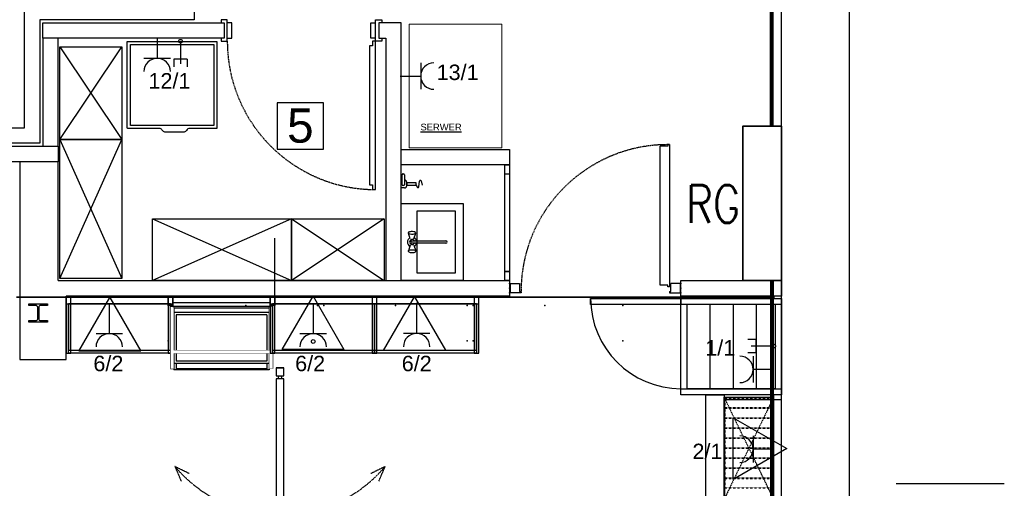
# Model space of a CAD drawing. Header units: millimetres. Extents: x -7934 to 14836, y -13910 to -10668.
# Tile 7 of 42: x -407 to 230, y -13285 to -12982. Entities that reach past the tile are written whole.
import ezdxf
from ezdxf.enums import TextEntityAlignment as Align

# ---------------------------------------------------------------- set-up
doc = ezdxf.new("R2010")
doc.units = ezdxf.units.MM
doc.set_wipeout_variables(frame=1)
doc.linetypes.add('DASH', pattern=[0.75, 0.5, -0.25])
doc.linetypes.add('DASHED', pattern=[0.75, 0.5, -0.25])
doc.layers.add('A_Podkład', color=253, linetype='Continuous', transparency=0.4)
doc.layers.add('INSTAL', color=50, linetype='Continuous')
doc.layers.add('INSTAL DLP', color=70, linetype='Continuous', lineweight=70)
doc.layers.add('Instalacje elektryczne', color=1, linetype='Continuous', lineweight=35)
doc.styles.add('Arial', font='arial.ttf', dxfattribs={"height": 25})
doc.styles.add('gen', font='txt')
doc.styles.get("Standard").update_dxf_attribs({"font": 'arial.ttf'})

# ---------------------------------------------------------------- blocks, each defined once
blk = doc.blocks.new('podkład')
at = {"layer": 'A_Podkład', "linetype": 'Continuous', "lineweight": 0}
for p, q in [((619, -594), (619, -514)), ((619, -514), (679, -514)), ((679, -514), (679, -594)), ((679, -594), (619, -594))]:
    blk.add_line(p, q, dxfattribs=at)
at = {"layer": 'A_Podkład'}
for p, q in [((393, -588.58), (433, -528.58)), ((393, -528.58), (433, -588.58)), ((563.69, -564.76), (533.69, -564.76)), ((533.69, -564.76), (533.69, -594.76)), ((563.69, -594.76), (563.69, -564.76)), ((393, -678.58), (433, -588.58)), ((393, -588.58), (433, -678.58)), ((786.5, -591.93), (786.5, -592.93)), ((787.5, -591.93), (786.5, -591.93)), ((787.5, -591.93), (787.5, -683.93)), ((533.69, -594.76), (563.69, -594.76)), ((781.5, -682.93), (781.5, -592.93)), ((786.5, -592.93), (781.5, -592.93)), ((681, -611), (681, -605)), ((681, -605), (684, -605)), ((684, -605), (684, -680)), ((614.5, -617.92), (614.5, -611.38)), ((615, -610.88), (615.5, -610.88)), ((616, -611.38), (616, -617.92)), ((684, -611), (681, -611)), ((681, -674), (681, -611)), ((614, -619.92), (614, -614.92)), ((614, -614.92), (614.5, -614.92)), ((617.5, -618.42), (617.5, -616.42)), ((617.5, -616.42), (623.5, -616.42)), ((617.5, -616.42), (617.5, -618.42)), ((623.5, -616.42), (623.5, -618.42)), ((623.5, -617.42), (624.33, -619.43)), ((625.28, -619.31), (625.83, -615.48)), ((626.81, -615.41), (627.57, -618.16)), ((616, -619.92), (614, -619.92)), ((615.5, -618.42), (615, -618.42)), ((623.5, -618.42), (617.5, -618.42)), ((614, -680), (614, -630)), ((614, -630), (654, -630)), ((654, -630), (654, -680)), ((649, -635), (624, -635)), ((624, -635), (624, -675)), ((649, -675), (649, -635)), ((453, -640), (543, -680)), ((543, -640), (453, -680)), ((543, -640), (603, -680)), ((603, -640), (543, -680)), ((618.6, -649.24), (618.74, -648.96)), ((618.74, -649.52), (618.6, -649.24)), ((619.79, -652.99), (618.6, -649.24)), ((618.74, -648.96), (619.12, -648.44)), ((619.16, -649.77), (618.74, -649.52)), ((619.12, -648.44), (619.46, -648.24)), ((619.8, -649.95), (619.16, -649.77)), ((619.46, -648.24), (620, -648.09)), ((620.58, -650.05), (619.8, -649.95)), ((620, -648.09), (620.65, -648)), ((620.65, -648), (621.34, -648)), ((621.34, -648), (622, -648.09)), ((622.2, -649.95), (621.41, -650.05)), ((622, -648.09), (622.53, -648.24)), ((622.2, -652.99), (623.4, -649.24)), ((622.83, -649.77), (622.2, -649.95)), ((622.53, -648.24), (622.88, -648.44)), ((623.25, -649.52), (622.83, -649.77)), ((623.25, -648.96), (622.88, -648.44)), ((623.25, -648.96), (623.4, -649.24)), ((623.4, -649.24), (623.25, -649.52)), ((532.16, -690), (532.16, -652.59)), ((621.41, -650.05), (620.58, -650.05)), ((620.86, -654.21), (642.88, -654.21)), ((642.88, -655.79), (620.86, -655.79)), ((619.79, -657.01), (618.6, -660.76)), ((618.6, -660.76), (618.74, -660.48)), ((618.74, -661.04), (618.6, -660.76)), ((618.74, -660.48), (619.16, -660.23)), ((618.74, -661.04), (619.12, -661.56)), ((619.46, -661.76), (619.12, -661.56)), ((619.16, -660.23), (619.8, -660.05)), ((620, -661.91), (619.46, -661.76)), ((619.8, -660.05), (620.58, -659.95)), ((620.65, -662), (620, -661.91)), ((620.58, -659.95), (621.41, -659.95)), ((621.34, -662), (620.65, -662)), ((622, -661.91), (621.34, -662)), ((621.41, -659.95), (622.2, -660.05)), ((622.53, -661.76), (622, -661.91)), ((622.2, -657.01), (623.4, -660.76)), ((622.2, -660.05), (622.83, -660.23)), ((622.88, -661.56), (622.53, -661.76)), ((622.83, -660.23), (623.25, -660.48)), ((623.25, -661.04), (622.88, -661.56)), ((623.25, -660.48), (623.4, -660.76)), ((623.4, -660.76), (623.25, -661.04)), ((624, -675), (649, -675)), ((681, -680), (681, -674)), ((681, -674), (684, -674)), ((684, -674), (681, -674)), ((654, -680), (614, -680)), ((684, -680), (681, -680)), ((684.5, -681.93), (684.5, -687.93)), ((684.5, -681.93), (690.5, -681.93)), ((691.5, -687.93), (684.5, -687.93)), ((690.5, -681.93), (690.5, -686.93)), ((690.5, -686.93), (691.5, -686.93)), ((691.5, -686.93), (691.5, -687.93)), ((786.5, -682.93), (781.5, -682.93)), ((786.5, -683.93), (786.5, -682.93)), ((787.5, -683.93), (786.5, -683.93)), ((787.5, -686.93), (787.5, -687.93)), ((787.5, -686.93), (788.5, -686.93)), ((787.5, -687.93), (794.5, -687.93)), ((794.5, -681.93), (788.5, -681.93)), ((788.5, -686.93), (788.5, -681.93)), ((794.5, -681.93), (794.5, -687.93)), ((595.16, -690), (595.16, -727)), ((598.16, -690), (595.16, -690)), ((595.16, -690), (595.16, -695)), ((598.16, -727), (598.16, -690)), ((373, -695), (385, -695)), ((373, -696.1), (373, -695)), ((377.47, -696.1), (373, -696.1)), ((378.67, -704.7), (378.67, -697.3)), ((379.32, -697.3), (379.32, -704.7)), ((385, -696.1), (380.52, -696.1)), ((385, -695), (385, -696.1)), ((528.46, -697.8), (466.86, -697.8)), ((466.86, -697.8), (466.86, -737.67)), ((528.46, -700.62), (466.86, -700.62)), ((466.86, -700.62), (466.86, -733.7)), ((528.46, -697.8), (528.46, -737.67)), ((528.46, -700.62), (528.46, -733.7)), ((595.16, -695), (598.16, -695)), ((814, -750), (814, -695.5)), ((829, -750), (829, -695.5)), ((844, -750), (844, -695.5)), ((373, -707), (373, -705.9)), ((373, -705.9), (377.47, -705.9)), ((385, -707), (373, -707)), ((380.52, -705.9), (385, -705.9)), ((385, -705.9), (385, -707)), ((526.96, -702.12), (468.36, -702.12)), ((468.36, -702.12), (468.36, -732.2)), ((526.96, -702.12), (526.96, -732.2)), ((526.96, -732.2), (468.36, -732.2)), ((595.16, -727), (598.16, -727)), ((528.46, -733.7), (466.86, -733.7)), ((528.46, -737.67), (466.86, -737.67)), ((811, -821.5), (811, -754)), ((811, -754), (823, -754))]:
    blk.add_line(p, q, dxfattribs=at)
for points in [[(449, -1244), (904, -1244), (904, 0), (0, 0), (0, -1244), (252, -1244)], [(380, -381), (380, -421), (370, -421), (370, -381), (270, -381), (270, -581), (370, -581), (370, -481), (380, -481), (380, -501), (470, -501), (470, -491), (480, -491), (480, -511), (380, -511), (380, -591), (260, -591), (260, -371), (480, -371), (480, -431), (470, -431), (470, -381), (380, -381), (380, -419.9)], [(497.37, -513), (499.37, -513), (499.37, -523), (497.37, -523), (497.37, -525), (501.37, -525), (501.37, -523), (501.37, -511), (497.37, -511), (497.37, -513)], [(501.37, -523), (504.37, -523), (504.37, -513), (501.37, -513)], [(597.37, -523), (594.37, -523), (594.37, -513), (597.37, -513)], [(601.37, -513), (599.37, -513), (599.37, -523), (601.37, -523), (601.37, -525), (597.37, -525), (597.37, -523), (597.37, -511), (601.37, -511), (601.37, -513)], [(392, -680), (392, -603), (367, -603), (367, -731), (392, -731)], [(392, -680), (684, -680), (684, -690), (397.17, -690)], [(392, -731), (397.17, -731), (397.17, -690)], [(397.16, -690), (397.16, -727), (400.16, -727), (400.16, -690), (397.16, -690), (397.16, -695), (400.16, -695)], [(795, -754), (795, -691.5)], [(795, -691.5), (860, -691.5)], [(860, -691.5), (860, -754)], [(398.66, -695), (464.66, -695), (464.66, -727), (398.66, -727), (398.66, -695)], [(398.66, -695), (464.66, -695), (464.66, -727), (398.66, -727), (398.66, -695)], [(596.66, -695), (662.66, -695), (662.66, -727), (596.66, -727), (596.66, -695)], [(596.66, -695), (662.66, -695), (662.66, -727), (596.66, -727), (596.66, -695)], [(860, -695.5), (795, -695.5)], [(799, -750), (799, -695.5)], [(856, -695.5), (856, -750)], [(795, -750), (860, -750)], [(856, -750), (799, -750)], [(860, -754), (795, -754)], [(860, -754), (823, -754), (823, -757), (860, -757), (860, -754), (855, -754), (855, -757)], [(855, -755.5), (855, -821.5), (823, -821.5), (823, -755.5), (855, -755.5)]]:
    blk.add_lwpolyline(points, dxfattribs=at)
for points in [[(44, -1229), (860, -1229), (860, -44), (44, -44)], [(499.37, -523), (382, -523), (382, -513), (499.37, -513)], [(604, -680), (614, -680), (614, -513), (599.37, -513), (599.37, -523), (604, -523)], [(382, -593), (392, -593), (392, -523), (382, -523)], [(438.66, -527.06), (492.66, -527.06), (492.66, -579.56), (438.66, -579.56)], [(595.37, -525), (595.37, -528), (593.37, -528), (593.37, -618), (595.37, -618), (595.37, -621), (597.37, -621), (597.37, -525)], [(210, -593), (392, -593), (392, -603), (210, -603)], [(684, -605), (614, -605), (614, -595), (684, -595)], [(860, -690), (795, -690), (795, -680), (860, -680)], [(463.16, -690), (463.16, -727), (466.16, -727), (466.16, -690), (463.16, -690)], [(466.16, -690), (463.16, -690), (463.16, -695), (466.16, -695)], [(463.16, -690), (463.16, -727), (466.16, -727), (466.16, -690), (463.16, -690)], [(466.16, -690), (466.16, -696), (463.16, -696), (463.16, -690)], [(529.16, -690), (529.16, -727), (532.16, -727), (532.16, -690), (529.16, -690)], [(532.16, -690), (532.16, -696), (529.16, -696), (529.16, -690)], [(595.16, -690), (595.16, -727), (598.16, -727), (598.16, -690), (595.16, -690)], [(598.16, -690), (595.16, -690), (595.16, -695), (598.16, -695)], [(661.16, -690), (661.16, -727), (664.16, -727), (664.16, -690), (661.16, -690)], [(664.16, -690), (661.16, -690), (661.16, -695), (664.16, -695)], [(795, -691.5), (795, -695.5), (736.5, -695.5), (736.5, -691.5)], [(464.66, -695), (398.66, -695), (398.66, -725), (464.66, -725)], [(464.66, -697.01), (464.66, -737), (466.66, -737), (466.66, -697.01)], [(530.66, -697.01), (530.66, -737), (528.66, -737), (528.66, -697.01)], [(662.66, -695), (596.66, -695), (596.66, -725), (662.66, -725)], [(538, -736.57), (538, -736.57), (533, -736.57), (533, -736.57)], [(823, -755.5), (823, -821.5), (823.5, -821.5), (823.5, -755.5)]]:
    blk.add_lwpolyline(points, close=True, dxfattribs=at)
at = {"layer": 'A_Podkład', "flags": 128}
for points in [[(393, -588.58), (393, -528.58), (433, -528.58), (433, -588.58)], [(393, -678.58), (393, -588.58), (433, -588.58), (433, -678.58)], [(453, -640), (543, -640), (543, -680), (453, -680)], [(543, -640), (603, -640), (603, -680), (543, -680)]]:
    blk.add_lwpolyline(points, close=True, dxfattribs=at)
at = {"layer": 'A_Podkład'}
for points in [[(436.66, -525.06), (494.66, -525.06), (494.66, -581.06, -0.414214), (494.16, -581.56), (476.37, -581.56, 0.289122), (475.46, -582.13, -0.300084), (472.57, -583.87), (461.76, -583.87, -0.278224), (458.86, -582.13, 0.267387), (457.96, -581.56), (437.16, -581.56, -0.414214), (436.66, -581.06)], [(533, -832), (538, -832), (538, -743.57), (535.5, -743.57, -1), (535.5, -741.57), (538, -741.57), (538, -736.57), (533, -736.57), (533, -741.57), (535.5, -741.57, -1), (535.5, -743.57), (533, -743.57), (533, -832)]]:
    blk.add_lwpolyline(points, format="xyb", close=True, dxfattribs=at)
at = {"layer": 'A_Podkład', "linetype": 'DASHED', "ltscale": 0.002}
for points in [[(855, -755.5), (823, -821.5)], [(855, -821.5), (823, -755.5)]]:
    blk.add_lwpolyline(points, dxfattribs=at)
at = {"layer": 'A_Podkład', "linetype": 'DASHED', "ltscale": 0.003}
for points in [[(855, -756.25), (823.5, -756.25), (823.5, -762.25), (855, -762.25), (855, -756.25)], [(855, -762.75), (823.5, -762.75), (823.5, -768.75), (855, -768.75), (855, -762.75)], [(855, -769.25), (823.5, -769.25), (823.5, -775.25), (855, -775.25), (855, -769.25)], [(855, -775.75), (823.5, -775.75), (823.5, -781.75), (855, -781.75), (855, -775.75)], [(855, -782.25), (823.5, -782.25), (823.5, -788.25), (855, -788.25), (855, -782.25)], [(855, -788.75), (823.5, -788.75), (823.5, -794.75), (855, -794.75), (855, -788.75)], [(855, -795.25), (823.5, -795.25), (823.5, -801.25), (855, -801.25), (855, -795.25)], [(855, -801.75), (823.5, -801.75), (823.5, -807.75), (855, -807.75), (855, -801.75)], [(855, -808.25), (823.5, -808.25), (823.5, -814.25), (855, -814.25), (855, -808.25)]]:
    blk.add_lwpolyline(points, dxfattribs=at)
at = {"layer": 'A_Podkład', "linetype": 'DASHED', "ltscale": 0.5}
for points in [[(476.68, -804.92), (467.49, -800.42), (471.5, -809.84)], [(599.49, -809.84), (603.5, -800.42), (594.31, -804.92)]]:
    blk.add_lwpolyline(points, dxfattribs=at)
at = {"layer": 'A_Podkład', "linetype": 'DASHED'}
for centre, radius, start, end in [((597.37, -525), 96, 180, 270), ((786.5, -686.93), 95, 90, 180)]:
    blk.add_arc(centre, radius, start, end, dxfattribs=at)
at = {"layer": 'A_Podkład'}
for centre, radius, start, end in [((615, -611.38), 0.5, 90, 180), ((615.5, -611.38), 0.5, 0, 90), ((615, -617.92), 0.5, 180, 270), ((615.5, -617.92), 0.5, 270, 0), ((616, -616.42), 1.5, 0, 90), ((626.33, -615.55), 0.5, 15.44245, 171.87251), ((616, -618.42), 1.5, 270, 0), ((624.79, -619.24), 0.5, 202.4426, 351.87251), ((621, -655), 3, 117.97653, 242.02347), ((621, -655), 1.68, 28.05488, 331.94512), ((621, -655), 0.8, 100, 260), ((621, -655), 3, 15.22531, 62.02347), ((621, -655), 3, 297.97653, 344.77469), ((642.88, -655), 0.788, 270, 90), ((795, -691.5), 58.5, 180, 270), ((377.47, -697.3), 1.2, 0, 90), ((380.52, -697.3), 1.2, 90, 180), ((377.47, -704.7), 1.2, 270, 0), ((380.52, -704.7), 1.2, 180, 270)]:
    blk.add_arc(centre, radius, start, end, dxfattribs=at)
at = {"layer": 'A_Podkład', "linetype": 'DASHED', "ltscale": 0.5}
blk.add_arc((535.5, -743), 89, 220.17587, 319.82413, dxfattribs=at)
at = {"layer": 'A_Podkład'}
for p in [(684, -681.93), (684, -684.93), (684, -687.93), (795, -681.93), (795, -684.93), (795, -687.93), (513.46, -696), (559.84, -696), (563.84, -696), (610.21, -696), (656.59, -696), (660.59, -696), (706.96, -696), (757.34, -696), (656.59, -719), (660.59, -719), (757.34, -719)]:
    blk.add_point(p, dxfattribs=at)
at = {"layer": 'A_Podkład', "linetype": 'Continuous', "style": 'Arial'}
blk.add_text('5', height=22.13, dxfattribs=at).set_placement((540.05, -590.65))
at = {"layer": 'A_Podkład', "color": 10, "linetype": 'Continuous'}
blk.add_text('%%USERWER', height=4.347, dxfattribs=at).set_placement((626.4, -582.72))
for points in [[(466.66, -697.01), (466.66, -737), (464.66, -737), (464.66, -697.01)], [(530.66, -697.01), (530.66, -737), (528.66, -737), (528.66, -697.01)]]:
    blk.add_wipeout(points).dxf.layer = 'A_Podkład'
at = {"layer": 'A_Podkład'}
for p, q in [((529.16, -694.4), (466.16, -694.4)), ((529.16, -696.8), (466.16, -696.8)), ((468.36, -733.7), (468.36, -737.13)), ((526.96, -737.13), (468.36, -737.13)), ((526.96, -733.7), (526.96, -737.13))]:
    blk.add_line(p, q, dxfattribs=at)
blk.add_lwpolyline([(528.46, -727), (466.86, -727), (466.86, -725.2), (528.46, -725.2)], close=True, dxfattribs=at)
for p in [(463.09, -696), (463.09, -719)]:
    blk.add_point(p, dxfattribs=at)
blk.add_wipeout([(530.66, -727), (464.66, -727), (464.66, -725.2), (530.66, -725.2)]).dxf.layer = 'A_Podkład'
for points in [[(529.16, -690), (529.16, -727), (532.16, -727), (532.16, -690), (529.16, -690), (529.16, -695), (532.16, -695)], [(530.66, -695), (596.66, -695), (596.66, -727), (530.66, -727), (530.66, -695)], [(530.66, -695), (596.66, -695), (596.66, -727), (530.66, -727), (530.66, -695)]]:
    blk.add_lwpolyline(points, dxfattribs=at)
blk.add_lwpolyline([(596.66, -695), (530.66, -695), (530.66, -725), (596.66, -725)], close=True, dxfattribs=at)

msp = doc.modelspace()

# ---------------------------------------------------------------- linework, layer by layer
at = {"layer": 'INSTAL', "color": 10}
msp.add_lwpolyline([(230.35, -13282.52), (160.35, -13282.52)], dxfattribs=at)

# ---------------------------------------------------------------- block references
at = {"layer": 'A_Podkład', "linetype": 'DASH', "ltscale": 10}
msp.add_blockref('podkład', (-773.94, -12471, 0), dxfattribs=at)

# ---------------------------------------------------------------- next in the draw order: linework, layer by layer
at = {"layer": 'INSTAL', "color": 10}
for p, q in [((-317.96, -12993.67), (-317.96, -13007.06)), ((-309.39, -13007.06), (-326.54, -13007.06)), ((-147.39, -13009.94), (-147.39, -13027.1)), ((-160.78, -13018.52), (-147.39, -13018.52)), ((-348.97, -13165.58, 0), (-348.97, -13185.38, 0)), ((-216.97, -13165.58, 0), (-216.97, -13185.38, 0)), ((-150.01, -13165.44), (-150.01, -13185.24)), ((-340.39, -13185.38, 0), (-357.54, -13185.38, 0)), ((-208.39, -13185.38, 0), (-225.54, -13185.38, 0)), ((-141.44, -13185.24), (-158.59, -13185.24)), ((67.76, -13199.9, 0), (67.76, -13217.05, 0)), ((81.15, -13208.47, 0), (67.76, -13208.47, 0)), ((67.76, -13251.55, 0), (67.76, -13268.71, 0)), ((81.15, -13260.13, 0), (67.76, -13260.13, 0))]:
    msp.add_line(p, q, dxfattribs=at)
at = {"layer": 'INSTAL', "color": 3}
for p, q in [((-302.88, -12995.93, 0), (-302.88, -13010.58, 0)), ((-298.59, -13007.47, 0), (-307.17, -13007.47, 0)), ((-307.17, -13007.47, 0), (-307.17, -13012.64, 0)), ((-298.59, -13007.47, 0), (-298.59, -13012.64, 0)), ((69.61, -13189.08, 0), (64.45, -13189.08, 0)), ((69.61, -13189.08, 0), (69.61, -13197.66, 0)), ((69.61, -13197.66, 0), (64.45, -13197.66, 0)), ((81.15, -13193.37, 0), (66.51, -13193.37, 0))]:
    msp.add_line(p, q, dxfattribs=at)
at = {"layer": 'INSTAL', "color": 140, "lineweight": 35}
msp.add_line((-408.94, -13161.68, 0), (81.67, -13161.68), dxfattribs=at)
at = {"layer": 'INSTAL', "color": 4}
for points in [[(-328.62, -13196.62), (-368.62, -13196.63), (-348.63, -13161.98), (-328.62, -13196.62)], [(-197.04, -13195.58), (-237.04, -13195.59), (-217.05, -13160.95), (-197.04, -13195.58)], [(-131.42, -13196.13), (-171.42, -13196.14), (-151.43, -13161.5), (-131.42, -13196.13)]]:
    msp.add_lwpolyline(points, dxfattribs=at)
at = {"layer": 'INSTAL', "color": 4, "elevation": 0}
msp.add_lwpolyline([(54.87, -13279.75), (54.87, -13239.75), (89.51, -13259.75), (54.87, -13279.75)], dxfattribs=at)
at = {"layer": 'INSTAL'}
msp.add_circle((-302.88, -12995.93, 0), 1.2, dxfattribs=at)
at = {"layer": 'INSTAL', "color": 10}
msp.add_circle((-216.97, -13190.42, 0), 1.2, dxfattribs=at)
at = {"layer": 'INSTAL', "color": 3}
msp.add_circle((81.15, -13193.37, 0), 1.2, dxfattribs=at)
at = {"layer": 'INSTAL', "color": 10}
for centre, start, end in [((-317.96, -13015.64), 0, 180), ((-138.81, -13018.52), 90, 270), ((-348.97, -13193.96, 0), 0, 180), ((-216.97, -13193.96, 0), 0, 180), ((-150.01, -13193.81), 0, 180), ((59.18, -13208.47, 0), 270, 90), ((59.18, -13260.13, 0), 270, 90)]:
    msp.add_arc(centre, 8.58, start, end, dxfattribs=at)
at = {"layer": 'INSTAL DLP', "lineweight": 80}
msp.add_line((79.94, -13151, 0), (79.94, -13698, 0), dxfattribs=at)
at = {"layer": 'INSTAL DLP', "lineweight": 80, "elevation": 0}
msp.add_lwpolyline([(79.94, -13051), (79.94, -12515)], dxfattribs=at)
at = {"layer": 'Instalacje elektryczne', "color": 1, "elevation": 0}
msp.add_lwpolyline([(86.05, -13051), (61.05, -13051), (61.05, -13151), (86.05, -13151)], close=True, dxfattribs=at)

# ---------------------------------------------------------------- next in the draw order: texts
at = {"layer": 'INSTAL', "color": 7, "linetype": 'ByBlock', "style": 'Arial'}
for s, p in [('13/1', (-137.1, -13016.08, 0)), ('12/1', (-323.62, -13021.59)), ('1/1', (36.77, -13194.49)), ('6/2', (-359.25, -13204.65)), ('6/2', (-228.65, -13204.65)), ('6/2', (-159.66, -13204.65)), ('2/1', (28.5, -13261.6, 0))]:
    msp.add_text(s, height=10, dxfattribs=at).set_placement(p, align=Align.MIDDLE_LEFT)
at = {"layer": 'Instalacje elektryczne', "lineweight": 0, "insert": (24.34, -13089.2, 0), "char_height": 24.3, "width": 51.5562, "attachment_point": 1, "style": 'gen'}
msp.add_mtext('\\W0.8;{\\Fromans.shx|c238;RG}', dxfattribs=at)

doc.saveas('drawing.dxf')
